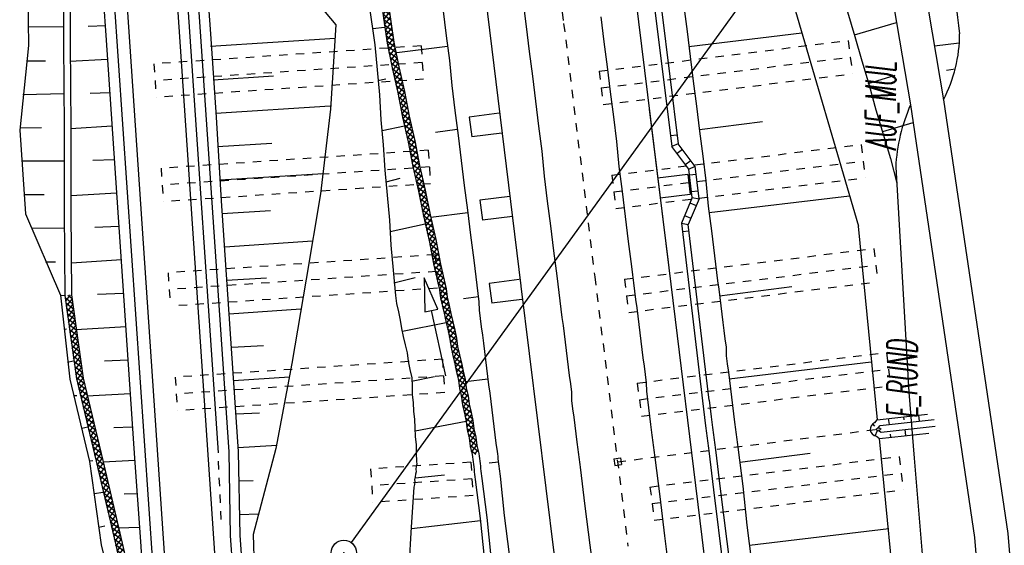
# Model space of a CAD drawing. Extents: x 447693 to 448165, y 439527 to 440695.
# Tile 50 of 88: x 447854 to 447912, y 440045 to 440076. Entities that reach past the tile are written whole.
import ezdxf

# ---------------------------------------------------------------- set-up
doc = ezdxf.new("R2010")
doc.units = 0
doc.header["$LTSCALE"] = 2
doc.header["$MEASUREMENT"] = 0
for name, pattern in [('ACAD_ISO03W100', [0.5, 0.25, -0.25]), ('ACAD_ISO05W100', [0.5, 0.25, -0.25]), ('ACAD_ISO10W100W', [0.5, 0.25, -0.25]), ('AUSGEZOGEN', [0]), ('PUNKTX2', [0.5, 0.25, -0.25])]:
    doc.linetypes.add(name, pattern=pattern)
doc.layers.get('0').update_dxf_attribs({"linetype": 'AUSGEZOGEN'})
for name, color, linetype in [('209-GRENZL-BAB', 7, 'AUSGEZOGEN'), ('209-GRENZP-BAB', 7, 'AUSGEZOGEN'), ('ANMERKUNG', 7, 'CONTINUOUS'), ('BOESCHG', 250, 'AUSGEZOGEN'), ('DB-Bahnachse', 7, 'CONTINUOUS'), ('DB-Gleisachse', 7, 'CONTINUOUS'), ('DB-GRABEN', 15, 'AUSGEZOGEN'), ('DB-HZV-Stützscheiben', 15, 'CONTINUOUS'), ('DB-Ingenieurbauwerke', 15, 'CONTINUOUS'), ('DB-Kabelanlagen', 15, 'CONTINUOUS'), ('DB-Wegboeschungen', 15, 'CONTINUOUS'), ('DB-Wege', 15, 'CONTINUOUS'), ('FBRTOP', 250, 'AUSGEZOGEN'), ('MULDE', 250, 'AUSGEZOGEN')]:
    doc.layers.add(name, color=color, linetype=linetype)
doc.styles.add('ROMANS', font='romans.shx', dxfattribs={"width": 0.8})

# ---------------------------------------------------------------- blocks, each defined once
blk = doc.blocks.new('*X379')
at = {"color": 0, "linetype": 'ByBlock'}
for p, q in [((-340086, -126893), (-339646, -126453)), ((-339736, -126861), (-339296, -126422)), ((-339044, -126798), (-339410, -126432)), ((-339386, -126829), (-338946, -126390)), ((-338752, -126772), (-339118, -126406)), ((-339036, -126798), (-338596, -126358)), ((-338460, -126746), (-338826, -126379)), ((-338686, -126766), (-338259, -126339)), ((-338147, -126740), (-338535, -126353)), ((-338340, -126739), (-337944, -126342)), ((-337831, -126738), (-338229, -126340)), ((-338025, -126742), (-337602, -126318)), ((-337539, -126712), (-337908, -126343)), ((-337691, -126726), (-337252, -126286)), ((-337247, -126686), (-337614, -126319)), ((-337341, -126694), (-336902, -126255)), ((-336955, -126659), (-337322, -126293)), ((-336664, -126633), (-337030, -126266)), ((-336991, -126662), (-336552, -126223)), ((-336372, -126606), (-336738, -126240)), ((-336641, -126631), (-336202, -126191)), ((-336080, -126580), (-336447, -126213)), ((-336291, -126599), (-335854, -126162)), ((-335779, -126562), (-336155, -126187)), ((-335942, -126567), (-335539, -126165)), ((-335458, -126565), (-335862, -126162)), ((-335620, -126564), (-335207, -126151)), ((-335159, -126546), (-335541, -126165)), ((-335297, -126559), (-334859, -126121)), ((-334866, -126521), (-335234, -126153)), ((-334947, -126527), (-334544, -126124)), ((-334545, -126524), (-334942, -126127)), ((-334238, -126513), (-334628, -126123)), ((-334625, -126523), (-334212, -126111)), ((-333946, -126486), (-334313, -126120)), ((-334302, -126518), (-333862, -126079)), ((-333655, -126460), (-334021, -126093)), ((-333952, -126487), (-333512, -126047)), ((-333361, -126435), (-333729, -126067)), ((-333602, -126455), (-333183, -126036)), ((-333040, -126438), (-333438, -126040)), ((-333264, -126436), (-332867, -126039)), ((-332734, -126426), (-333123, -126037)), ((-332949, -126439), (-332518, -126007)), ((-332442, -126400), (-332808, -126033)), ((-332607, -126415), (-332188, -125996)), ((-332127, -126396), (-332516, -126007)), ((-332269, -126395), (-331873, -125999)), ((-331812, -126393), (-332210, -125995)), ((-331954, -126398), (-331523, -125967)), ((-331521, -126366), (-331889, -125998)), ((-331612, -126375), (-331369, -126131)), ((-331369, -126200), (-331595, -125973)), ((-347770, -127259), (-347529, -127018)), ((-347349, -127403), (-347716, -127035)), ((-347619, -127426), (-347187, -126994)), ((-347048, -127385), (-347425, -127009)), ((-347273, -127398), (-346849, -126974)), ((-346747, -127368), (-347125, -126990)), ((-346936, -127379), (-346512, -126955)), ((-346446, -127351), (-346824, -126973)), ((-346598, -127360), (-346174, -126936)), ((-346145, -127334), (-346523, -126956)), ((-346261, -127340), (-345835, -126914)), ((-345845, -127315), (-346222, -126938)), ((-345923, -127321), (-345485, -126883)), ((-345554, -127289), (-345921, -126921)), ((-345262, -127262), (-345628, -126896)), ((-345574, -127291), (-345135, -126851)), ((-344970, -127236), (-345337, -126869)), ((-345224, -127259), (-344785, -126819)), ((-344678, -127209), (-345045, -126843)), ((-344875, -127227), (-344435, -126788)), ((-344387, -127183), (-344753, -126816)), ((-344525, -127195), (-344096, -126766)), ((-344086, -127166), (-344461, -126790)), ((-344182, -127171), (-343758, -126747)), ((-343785, -127148), (-344163, -126770)), ((-343501, -127114), (-343862, -126753)), ((-343845, -127152), (-343420, -126728)), ((-343360, -126936), (-343561, -126736)), ((-343502, -127127), (-343314, -126939)), ((-343183, -127114), (-343360, -126936)), ((-343314, -126939), (-343083, -126708)), ((-343019, -126959), (-343260, -126718)), ((-343169, -127113), (-343016, -126960)), ((-342882, -127096), (-343019, -126959)), ((-343016, -126960), (-342740, -126684)), ((-342678, -126982), (-342959, -126701)), ((-342830, -127092), (-342718, -126980)), ((-342718, -126980), (-342390, -126652)), ((-342590, -127070), (-342678, -126982)), ((-342337, -127006), (-342665, -126677)), ((-342480, -127060), (-342420, -127000)), ((-342420, -127000), (-342041, -126620)), ((-342007, -127017), (-342373, -126651)), ((-342299, -127044), (-342337, -127006)), ((-342130, -127028), (-342122, -127020)), ((-342122, -127020), (-341691, -126589)), ((-341715, -126991), (-342082, -126624)), ((-341423, -126964), (-341790, -126598)), ((-341780, -126997), (-341344, -126561)), ((-341106, -126963), (-341498, -126571)), ((-341430, -126965), (-341029, -126564)), ((-340794, -126957), (-341189, -126562)), ((-341110, -126963), (-340696, -126549)), ((-340502, -126931), (-340869, -126564)), ((-340785, -126956), (-340346, -126517)), ((-340211, -126904), (-340577, -126538)), ((-340435, -126925), (-339996, -126485)), ((-339919, -126878), (-340285, -126511)), ((-339627, -126851), (-339993, -126485)), ((-339335, -126825), (-339702, -126458)), ((-355871, -128041), (-355447, -127617)), ((-355534, -128022), (-355110, -127598)), ((-355083, -127941), (-355409, -127615)), ((-355063, -127643), (-355109, -127598)), ((-355080, -127886), (-354768, -127574)), ((-354857, -127982), (-354418, -127543)), ((-354444, -127945), (-354810, -127578)), ((-354152, -127918), (-354518, -127552)), ((-354507, -127950), (-354068, -127511)), ((-354064, -127688), (-354227, -127525)), ((-354074, -127835), (-353718, -127479)), ((-353568, -127865), (-353935, -127499)), ((-353808, -127887), (-353369, -127448)), ((-353273, -127842), (-353643, -127472)), ((-353458, -127855), (-353031, -127429)), ((-352972, -127825), (-353350, -127447)), ((-353118, -127834), (-352694, -127409)), ((-352671, -127808), (-353049, -127430)), ((-352780, -127814), (-352356, -127390)), ((-352370, -127791), (-352748, -127413)), ((-352069, -127773), (-352447, -127395)), ((-352443, -127795), (-352019, -127371)), ((-351772, -127752), (-352146, -127378)), ((-352105, -127775), (-351673, -127344)), ((-351480, -127726), (-351847, -127360)), ((-351763, -127752), (-351324, -127312)), ((-351189, -127700), (-351555, -127333)), ((-351413, -127720), (-350974, -127280)), ((-350897, -127673), (-351263, -127307)), ((-351063, -127688), (-350624, -127249)), ((-350605, -127647), (-350971, -127280)), ((-350713, -127656), (-350278, -127221)), ((-350311, -127623), (-350680, -127254)), ((-350010, -127605), (-350388, -127227)), ((-350364, -127626), (-349940, -127202)), ((-349792, -127505), (-350087, -127210)), ((-350027, -127606), (-349782, -127362)), ((-349709, -127588), (-349792, -127505)), ((-349772, -127207), (-349786, -127193)), ((-349782, -127362), (-349603, -127182)), ((-349408, -127571), (-349772, -127207)), ((-349689, -127587), (-349265, -127163)), ((-349107, -127554), (-349485, -127175)), ((-349352, -127568), (-348927, -127143)), ((-348809, -127534), (-349184, -127158)), ((-349014, -127548), (-348776, -127310)), ((-348772, -127252), (-348883, -127141)), ((-348776, -127310), (-348579, -127113)), ((-348517, -127507), (-348772, -127252)), ((-348669, -127521), (-348229, -127082)), ((-348225, -127481), (-348592, -127114)), ((-348319, -127489), (-347879, -127050)), ((-347933, -127454), (-348300, -127088)), ((-347773, -127297), (-348008, -127062)), ((-347969, -127458), (-347770, -127259)), ((-347642, -127428), (-347773, -127297)), ((-343507, -127132), (-343502, -127127)), ((-343484, -127131), (-343501, -127114)), ((-360320, -128114), (-360355, -128079)), ((-360354, -128069), (-359995, -127710)), ((-360006, -128110), (-360334, -127781)), ((-360331, -127728), (-360316, -127714)), ((-359691, -128107), (-360087, -127711)), ((-360077, -128111), (-359673, -127707)), ((-359376, -128103), (-359772, -127708)), ((-359756, -128107), (-359351, -127703)), ((-359061, -128100), (-359457, -127704)), ((-359434, -128104), (-359030, -127700)), ((-358746, -128097), (-359142, -127701)), ((-359112, -128101), (-358708, -127696)), ((-358432, -128093), (-358827, -127698)), ((-358791, -128097), (-358386, -127693)), ((-358117, -128090), (-358512, -127694)), ((-358469, -128094), (-358065, -127689)), ((-357802, -128087), (-358198, -127691)), ((-358147, -128090), (-357743, -127686)), ((-357487, -128083), (-357883, -127687)), ((-357826, -128087), (-357421, -127682)), ((-357172, -128080), (-357568, -127684)), ((-357504, -128083), (-357100, -127679)), ((-356857, -128076), (-357253, -127681)), ((-357182, -128080), (-356778, -127676)), ((-356543, -128073), (-356938, -127677)), ((-356861, -128076), (-356457, -127672)), ((-356235, -128062), (-356623, -127674)), ((-356539, -128073), (-356122, -127656)), ((-356083, -127897), (-356312, -127667)), ((-356209, -128061), (-356085, -127937)), ((-356085, -127937), (-355785, -127637)), ((-355934, -128045), (-356083, -127897)), ((-355633, -128028), (-356011, -127650)), ((-355332, -128011), (-355710, -127632)), ((-355196, -128003), (-355080, -127886)), ((-355031, -127993), (-355083, -127941)), ((-354735, -127971), (-355063, -127643)), ((-354158, -127919), (-354074, -127835)), ((-353860, -127892), (-354064, -127688))]:
    blk.add_line(p, q, dxfattribs=at)
blk = doc.blocks.new('*X381')
at = {"color": 0, "linetype": 'ByBlock'}
for p, q in [((-327515, -148052), (-327077, -147614)), ((-327165, -148019), (-326727, -147581)), ((-326769, -147982), (-327133, -147619)), ((-326478, -147955), (-326841, -147592)), ((-326814, -147987), (-326376, -147549)), ((-326187, -147928), (-326550, -147565)), ((-326463, -147954), (-326025, -147516)), ((-325896, -147901), (-326259, -147538)), ((-326112, -147921), (-325674, -147484)), ((-325604, -147874), (-325968, -147511)), ((-325762, -147889), (-325324, -147451)), ((-325313, -147847), (-325677, -147484)), ((-325411, -147856), (-324973, -147419)), ((-325022, -147820), (-325386, -147457)), ((-324731, -147793), (-325094, -147430)), ((-325060, -147824), (-324622, -147386)), ((-324440, -147766), (-324803, -147403)), ((-324709, -147791), (-324272, -147353)), ((-324148, -147739), (-324512, -147376)), ((-324359, -147759), (-323921, -147321)), ((-323913, -147657), (-324221, -147349)), ((-323913, -147339), (-323930, -147322)), ((-333828, -148637), (-333390, -148199)), ((-333175, -148576), (-333539, -148213)), ((-333478, -148605), (-333040, -148167)), ((-332884, -148549), (-333248, -148186)), ((-333127, -148572), (-332689, -148134)), ((-332593, -148522), (-332957, -148159)), ((-332776, -148539), (-332338, -148102)), ((-332302, -148495), (-332665, -148132)), ((-332425, -148507), (-331988, -148069)), ((-332011, -148468), (-332374, -148105)), ((-331719, -148441), (-332083, -148078)), ((-332075, -148474), (-331637, -148037)), ((-331428, -148414), (-331792, -148051)), ((-331724, -148442), (-331286, -148004)), ((-331137, -148387), (-331501, -148024)), ((-331373, -148409), (-330935, -147971)), ((-330846, -148360), (-331209, -147997)), ((-331023, -148377), (-330585, -147939)), ((-330555, -148333), (-330918, -147970)), ((-330672, -148344), (-330234, -147906)), ((-330263, -148306), (-330627, -147943)), ((-329972, -148279), (-330336, -147916)), ((-330321, -148312), (-329883, -147874)), ((-329681, -148252), (-330045, -147889)), ((-329970, -148279), (-329532, -147841)), ((-329390, -148225), (-329753, -147862)), ((-329620, -148247), (-329182, -147809)), ((-329099, -148198), (-329462, -147835)), ((-329269, -148214), (-328831, -147776)), ((-328807, -148171), (-329171, -147808)), ((-328918, -148182), (-328480, -147744)), ((-328516, -148144), (-328880, -147781)), ((-328225, -148117), (-328589, -147754)), ((-328567, -148149), (-328130, -147711)), ((-327934, -148090), (-328297, -147727)), ((-328217, -148117), (-327779, -147679)), ((-327643, -148063), (-328006, -147700)), ((-327866, -148084), (-327428, -147646)), ((-327352, -148036), (-327715, -147673)), ((-327060, -148009), (-327424, -147646)), ((-324008, -147726), (-323913, -147631)), ((-344054, -148998), (-343843, -148788)), ((-343925, -149188), (-343524, -148787)), ((-343385, -149186), (-343783, -148788)), ((-343606, -149186), (-343205, -148786)), ((-343068, -149185), (-343466, -148787)), ((-343286, -149185), (-342885, -148785)), ((-342751, -149183), (-343149, -148786)), ((-342967, -149184), (-342566, -148784)), ((-342434, -149182), (-342831, -148784)), ((-342648, -149183), (-342247, -148782)), ((-342117, -149181), (-342514, -148783)), ((-342328, -149182), (-341928, -148781)), ((-341799, -149180), (-342197, -148782)), ((-342009, -149181), (-341608, -148780)), ((-341482, -149179), (-341880, -148781)), ((-341690, -149180), (-341289, -148779)), ((-341165, -149178), (-341563, -148780)), ((-341370, -149179), (-340970, -148778)), ((-340848, -149177), (-341246, -148779)), ((-341051, -149178), (-340650, -148777)), ((-340531, -149176), (-340929, -148778)), ((-340732, -149176), (-340331, -148776)), ((-340214, -149175), (-340612, -148777)), ((-340412, -149175), (-340012, -148775)), ((-339897, -149173), (-340295, -148776)), ((-340093, -149174), (-339692, -148773)), ((-339580, -149172), (-339978, -148774)), ((-339774, -149173), (-339373, -148772)), ((-339263, -149171), (-339661, -148773)), ((-339454, -149172), (-339054, -148771)), ((-338955, -149161), (-339344, -148772)), ((-339135, -149171), (-338703, -148738)), ((-338666, -149132), (-339027, -148771)), ((-338790, -149144), (-338348, -148702)), ((-338377, -149102), (-338737, -148742)), ((-338089, -149072), (-338449, -148712)), ((-338436, -149108), (-337993, -148666)), ((-337800, -149043), (-338160, -148683)), ((-338081, -149072), (-337639, -148629)), ((-337512, -149013), (-337872, -148653)), ((-337727, -149035), (-337284, -148593)), ((-337223, -148984), (-337583, -148623)), ((-337372, -148999), (-336930, -148556)), ((-336934, -148954), (-337295, -148594)), ((-337018, -148963), (-336575, -148520)), ((-336646, -148924), (-337006, -148564)), ((-336357, -148895), (-336717, -148535)), ((-336663, -148926), (-336221, -148484)), ((-336069, -148865), (-336429, -148505)), ((-336308, -148890), (-335866, -148447)), ((-335780, -148836), (-336140, -148475)), ((-335954, -148853), (-335511, -148411)), ((-335492, -148806), (-335852, -148446)), ((-335599, -148817), (-335157, -148375)), ((-335203, -148776), (-335563, -148416)), ((-334914, -148747), (-335274, -148387)), ((-335245, -148781), (-334802, -148338)), ((-334626, -148717), (-334986, -148357)), ((-334890, -148744), (-334448, -148302)), ((-334337, -148687), (-334697, -148327)), ((-334536, -148708), (-334093, -148265)), ((-334049, -148658), (-334409, -148298)), ((-334181, -148671), (-333741, -148232)), ((-333758, -148631), (-334120, -148268)), ((-333467, -148603), (-333830, -148240)), ((-343702, -149187), (-344054, -148835)), ((-344019, -149188), (-344054, -149153))]:
    blk.add_line(p, q, dxfattribs=at)
blk = doc.blocks.new('GST')
at = {"color": 0}
blk.add_circle((0, 0), 0.75, dxfattribs=at)
blk.add_point((0, 0), dxfattribs=at)

msp = doc.modelspace()

# ---------------------------------------------------------------- linework, layer by layer
at = {"layer": '209-GRENZL-BAB', "flags": 128}
msp.add_lwpolyline([(447899.86, 440081.732), (447873.31, 440045.028)], dxfattribs=at)
at = {"layer": 'BOESCHG'}
for p, q in [((447909.635, 440074.846), (447908.155, 440074.654)), ((447909.387, 440073.281), (447908.875, 440073.206))]:
    msp.add_line(p, q, dxfattribs=at)
at = {"layer": 'BOESCHG', "flags": 128}
msp.add_lwpolyline([(447895.465, 440189.581, 0.000517), (447898.024, 440185.177, 0.000781), (447899.725, 440182.268, 0.000028), (447901.989, 440178.41, 0.000398), (447902.147, 440178.141, 0.026165), (447903.242, 440176.486, -0.018483), (447904.828, 440174.168, -0.023526), (447905.53, 440172.93, -0.009351), (447907.088, 440169.707, -0.037184), (447908.461, 440166.029, -0.05925), (447908.865, 440163.593, -0.040161), (447908.807, 440161.903, -0.028065), (447908.397, 440159.521, -0.042864), (447907.441, 440156.56, 0.043602), (447906.505, 440153.647, 0.027016), (447906.087, 440151.21, 0.007385), (447905.177, 440142.218, 0.024977), (447904.567, 440125.369, 0.07433), (447905.486, 440119.751, 0.029067), (447905.908, 440118.658, -0.043589), (447906.169, 440117.92, -0.033425), (447906.42, 440116.584, -0.071173), (447906.405, 440115.944, -0.065432), (447906.186, 440115.227, 0.047316), (447905.849, 440114.249, 0.015716), (447905.521, 440112.682, 0.029954), (447905.425, 440111.847, 0.031833), (447905.442, 440109.841, 0.013162), (447905.92, 440105.017, 0.000352), (447906.565, 440099.914, -0.000132), (447908.284, 440086.357, -0.000396), (447908.68, 440083.206, -0.00016), (447909.653, 440075.399)], format="xyb", dxfattribs=at)
msp.add_lwpolyline([(447905.838, 440067.443), (447906.622, 440054.007), (447906.93, 440050.069), (447909.962, 440013.779), (447917.408, 439952.619), (447923.056, 439909.239), (447927.537, 439865.143)], dxfattribs=at)
at = {"layer": 'BOESCHG'}
for centre, radius, start, end in [((447901.072, 440075.4), 8.581, 332.706, 359.99524), ((447916.139, 440066.946), 10.313, 155.93553, 177.23656)]:
    msp.add_arc(centre, radius, start, end, dxfattribs=at)
at = {"layer": 'DB-Bahnachse', "linetype": 'ACAD_ISO10W100W'}
for p, q in [((447883.334, 440097.54), (447886.001, 440076.023)), ((447886.001, 440076.023), (447887.862, 440060.887)), ((447887.862, 440060.887), (447889.843, 440044.808))]:
    msp.add_line(p, q, dxfattribs=at)
at = {"layer": 'DB-Gleisachse', "linetype": 'Continuous'}
for p, q in [((447883.443, 440078.321), (447883.756, 440075.84)), ((447888.221, 440076.404), (447888.409, 440074.916)), ((447883.756, 440075.84), (447883.944, 440074.352)), ((447888.409, 440074.916), (447888.597, 440073.428)), ((447883.944, 440074.352), (447884.132, 440072.864)), ((447888.597, 440073.428), (447888.785, 440071.94)), ((447884.132, 440072.864), (447884.32, 440071.376)), ((447888.785, 440071.94), (447888.973, 440070.452)), ((447884.32, 440071.376), (447884.508, 440069.888)), ((447888.973, 440070.452), (447889.161, 440068.963)), ((447884.508, 440069.888), (447884.696, 440068.399)), ((447889.161, 440068.963), (447889.299, 440067.469)), ((447884.696, 440068.399), (447884.834, 440066.905)), ((447889.299, 440067.469), (447889.487, 440065.981)), ((447884.834, 440066.905), (447885.022, 440065.417)), ((447889.487, 440065.981), (447889.675, 440064.493)), ((447885.022, 440065.417), (447885.21, 440063.929)), ((447889.675, 440064.493), (447889.863, 440063.004)), ((447885.21, 440063.929), (447885.398, 440062.44)), ((447889.863, 440063.004), (447890.051, 440061.516)), ((447885.398, 440062.44), (447885.586, 440060.952)), ((447890.051, 440061.516), (447890.113, 440061.02)), ((447885.586, 440060.952), (447885.649, 440060.456)), ((447890.113, 440061.02), (447890.176, 440060.524)), ((447885.649, 440060.456), (447885.712, 440059.96)), ((447890.176, 440060.524), (447890.239, 440060.028)), ((447885.712, 440059.96), (447885.774, 440059.464)), ((447890.239, 440060.028), (447890.301, 440059.532)), ((447885.774, 440059.464), (447885.837, 440058.968)), ((447890.301, 440059.532), (447890.364, 440059.036)), ((447885.837, 440058.968), (447885.9, 440058.472)), ((447890.364, 440059.036), (447890.427, 440058.54)), ((447885.9, 440058.472), (447885.962, 440057.976)), ((447885.962, 440057.976), (447886.025, 440057.48)), ((447890.427, 440058.54), (447890.489, 440058.044)), ((447890.489, 440058.044), (447890.552, 440057.548)), ((447886.025, 440057.48), (447886.088, 440056.984)), ((447890.552, 440057.548), (447890.615, 440057.052)), ((447886.088, 440056.984), (447886.15, 440056.488)), ((447890.615, 440057.052), (447890.677, 440056.556)), ((447886.15, 440056.488), (447886.213, 440055.992)), ((447890.677, 440056.556), (447890.74, 440056.06)), ((447886.213, 440055.992), (447886.276, 440055.496)), ((447890.74, 440056.06), (447890.803, 440055.564)), ((447886.276, 440055.496), (447886.338, 440055)), ((447890.803, 440055.564), (447890.865, 440055.067)), ((447890.865, 440055.067), (447890.928, 440054.571)), ((447886.338, 440055), (447886.401, 440054.504)), ((447886.401, 440054.504), (447886.463, 440054.007)), ((447890.928, 440054.571), (447890.941, 440054.069)), ((447886.463, 440054.007), (447886.477, 440053.505)), ((447890.941, 440054.069), (447891.004, 440053.573)), ((447886.477, 440053.505), (447886.539, 440053.009)), ((447891.004, 440053.573), (447891.066, 440053.077)), ((447886.539, 440053.009), (447886.602, 440052.513)), ((447891.066, 440053.077), (447891.129, 440052.581)), ((447886.602, 440052.513), (447886.664, 440052.017)), ((447891.129, 440052.581), (447891.192, 440052.085)), ((447891.192, 440052.085), (447891.254, 440051.589)), ((447886.664, 440052.017), (447886.727, 440051.521)), ((447886.727, 440051.521), (447886.79, 440051.025)), ((447891.254, 440051.589), (447891.273, 440051.44)), ((447886.79, 440051.025), (447886.809, 440050.876)), ((447891.273, 440051.44), (447891.292, 440051.291)), ((447891.292, 440051.291), (447891.311, 440051.142)), ((447891.311, 440051.142), (447891.33, 440050.993)), ((447891.33, 440050.993), (447891.348, 440050.845)), ((447886.809, 440050.876), (447886.827, 440050.727)), ((447886.827, 440050.727), (447886.846, 440050.578)), ((447886.846, 440050.578), (447886.865, 440050.43)), ((447886.865, 440050.43), (447886.884, 440050.281)), ((447891.348, 440050.845), (447891.367, 440050.696)), ((447891.367, 440050.696), (447891.386, 440050.547)), ((447891.386, 440050.547), (447891.405, 440050.398)), ((447891.405, 440050.398), (447891.424, 440050.249)), ((447886.884, 440050.281), (447886.903, 440050.132)), ((447886.903, 440050.132), (447886.921, 440049.983)), ((447886.921, 440049.983), (447886.94, 440049.834)), ((447886.94, 440049.834), (447886.959, 440049.685)), ((447891.424, 440050.249), (447891.442, 440050.101)), ((447891.442, 440050.101), (447891.737, 440047.769)), ((447886.959, 440049.685), (447886.978, 440049.537)), ((447886.978, 440049.537), (447887.272, 440047.205)), ((447891.737, 440047.769), (447892.031, 440045.438)), ((447887.272, 440047.205), (447887.567, 440044.874)), ((447892.031, 440045.438), (447892.326, 440043.106)), ((447887.567, 440044.874), (447887.855, 440042.592))]:
    msp.add_line(p, q, dxfattribs=at)
at = {"layer": 'DB-GRABEN', "linetype": 'Continuous'}
for p, q in [((447878.675, 440077.769), (447878.988, 440075.288)), ((447899.553, 440077.786), (447903.608, 440063.909)), ((447874.359, 440077.224), (447874.722, 440074.75)), ((447875.103, 440077.318), (447875.466, 440074.844)), ((447875.5, 440077.368), (447875.863, 440074.894)), ((447893.181, 440077.031), (447893.369, 440075.543)), ((447902.95, 440076.702), (447903.386, 440075.245)), ((447875.297, 440075.78), (447874.603, 440075.692)), ((447903.373, 440075.345), (447905.885, 440076.079)), ((447878.988, 440075.288), (447879.176, 440073.8)), ((447893.369, 440075.543), (447893.557, 440074.054)), ((447893.482, 440074.65), (447900.235, 440075.452)), ((447903.386, 440075.245), (447903.822, 440073.789)), ((447874.722, 440074.75), (447874.86, 440073.255)), ((447875.466, 440074.844), (447875.753, 440073.368)), ((447875.863, 440074.894), (447876.15, 440073.418)), ((447879.069, 440074.644), (447876.043, 440074.261)), ((447893.557, 440074.054), (447893.745, 440072.566)), ((447875.753, 440073.368), (447876.09, 440071.899)), ((447876.15, 440073.418), (447876.487, 440071.949)), ((447879.176, 440073.8), (447879.314, 440072.306)), ((447903.822, 440073.789), (447904.258, 440072.332)), ((447874.86, 440073.255), (447874.998, 440071.761)), ((447874.892, 440072.604), (447875.382, 440072.716)), ((447904.195, 440072.425), (447905.795, 440072.929)), ((447879.314, 440072.306), (447879.502, 440070.818)), ((447893.745, 440072.566), (447893.933, 440071.078)), ((447904.258, 440072.332), (447904.644, 440070.869)), ((447874.998, 440071.761), (447875.087, 440070.26)), ((447876.09, 440071.899), (447876.377, 440070.423)), ((447876.487, 440071.949), (447876.774, 440070.473)), ((447893.933, 440071.078), (447894.121, 440069.59)), ((447876.377, 440070.423), (447876.714, 440068.954)), ((447876.774, 440070.473), (447877.111, 440069.004)), ((447879.502, 440070.818), (447879.69, 440069.329)), ((447904.644, 440070.869), (447905.08, 440069.412)), ((447875.087, 440070.26), (447875.226, 440068.766)), ((447876.495, 440069.884), (447875.169, 440069.615)), ((447894.109, 440069.689), (447897.879, 440070.165)), ((447905.061, 440069.561), (447906.877, 440070.104)), ((447879.646, 440069.677), (447878.344, 440069.512)), ((447879.69, 440069.329), (447879.878, 440067.841)), ((447894.121, 440069.59), (447894.309, 440068.102)), ((447905.08, 440069.412), (447905.516, 440067.955)), ((447875.226, 440068.766), (447875.314, 440067.265)), ((447876.714, 440068.954), (447877.001, 440067.478)), ((447877.111, 440069.004), (447877.398, 440067.528)), ((447894.309, 440068.102), (447894.497, 440066.614)), ((447877.001, 440067.478), (447877.338, 440066.009)), ((447877.398, 440067.528), (447877.735, 440066.059)), ((447879.878, 440067.841), (447880.066, 440066.353)), ((447905.516, 440067.955), (447905.902, 440066.492)), ((447875.314, 440067.265), (447875.453, 440065.77)), ((447875.402, 440066.57), (447876.233, 440066.776)), ((447880.066, 440066.353), (447880.254, 440064.865)), ((447894.497, 440066.614), (447894.635, 440065.119)), ((447875.453, 440065.77), (447875.591, 440064.276)), ((447877.338, 440066.009), (447877.625, 440064.533)), ((447877.735, 440066.059), (447878.022, 440064.583)), ((447894.686, 440064.722), (447903.075, 440065.732)), ((447894.635, 440065.119), (447894.823, 440063.631)), ((447877.625, 440064.533), (447877.962, 440063.063)), ((447878.022, 440064.583), (447878.359, 440063.114)), ((447880.273, 440064.716), (447878.062, 440064.437)), ((447880.254, 440064.865), (447880.442, 440063.377)), ((447875.591, 440064.276), (447875.68, 440062.775)), ((447877.737, 440064.043), (447875.629, 440063.575)), ((447904.755, 440052.356), (447903.608, 440063.909)), ((447880.442, 440063.377), (447880.63, 440061.889)), ((447894.823, 440063.631), (447895.011, 440062.143)), ((447875.68, 440062.775), (447875.818, 440061.281)), ((447877.962, 440063.063), (447878.249, 440061.588)), ((447878.359, 440063.114), (447878.646, 440061.638)), ((447895.011, 440062.143), (447895.074, 440061.647)), ((447878.249, 440061.588), (447878.586, 440060.118)), ((447878.646, 440061.638), (447878.982, 440060.169)), ((447880.63, 440061.889), (447880.818, 440060.4)), ((447895.074, 440061.647), (447895.137, 440061.151)), ((447875.818, 440061.281), (447875.956, 440059.786)), ((447895.137, 440061.151), (447895.199, 440060.655)), ((447875.863, 440060.53), (447877.133, 440060.842)), ((447877.675, 440060.838), (447877.712, 440058.799)), ((447878.493, 440058.97), (447877.675, 440060.838)), ((447880.818, 440060.4), (447880.881, 440059.904)), ((447895.199, 440060.655), (447895.262, 440060.159)), ((447875.956, 440059.786), (447876.019, 440059.29)), ((447878.586, 440060.118), (447878.648, 440059.622)), ((447878.982, 440060.169), (447879.045, 440059.673)), ((447880.881, 440059.904), (447880.943, 440059.408)), ((447895.262, 440060.159), (447895.325, 440059.662)), ((447895.312, 440059.762), (447899.628, 440060.307)), ((447876.019, 440059.29), (447876.131, 440058.801)), ((447878.648, 440059.622), (447878.761, 440059.133)), ((447879.045, 440059.673), (447879.157, 440059.183)), ((447879.157, 440059.183), (447879.27, 440058.693)), ((447880.907, 440059.69), (447880.024, 440059.579)), ((447880.943, 440059.408), (447880.956, 440058.906)), ((447895.325, 440059.662), (447895.387, 440059.166)), ((447895.387, 440059.166), (447895.45, 440058.67)), ((447876.131, 440058.801), (447876.244, 440058.311)), ((447877.712, 440058.799), (447878.102, 440058.884)), ((447878.102, 440058.884), (447878.493, 440058.97)), ((447878.958, 440054.977), (447878.102, 440058.884)), ((447878.761, 440059.133), (447878.873, 440058.643)), ((447878.873, 440058.643), (447878.985, 440058.153)), ((447879.27, 440058.693), (447879.382, 440058.203)), ((447880.956, 440058.906), (447881.019, 440058.41)), ((447895.45, 440058.67), (447895.513, 440058.174)), ((447876.244, 440058.311), (447876.306, 440057.815)), ((447878.985, 440058.153), (447876.381, 440057.623)), ((447878.985, 440058.153), (447879.097, 440057.663)), ((447879.382, 440058.203), (447879.494, 440057.713)), ((447881.019, 440058.41), (447881.082, 440057.914)), ((447895.513, 440058.174), (447895.575, 440057.678)), ((447876.306, 440057.815), (447876.419, 440057.325)), ((447879.097, 440057.663), (447879.21, 440057.173)), ((447879.494, 440057.713), (447879.606, 440057.224)), ((447881.082, 440057.914), (447881.144, 440057.418)), ((447881.144, 440057.418), (447881.207, 440056.922)), ((447895.575, 440057.678), (447895.638, 440057.182)), ((447876.419, 440057.325), (447876.531, 440056.835)), ((447876.531, 440056.835), (447876.643, 440056.345)), ((447879.21, 440057.173), (447879.272, 440056.677)), ((447879.606, 440057.224), (447879.669, 440056.727)), ((447881.207, 440056.922), (447881.27, 440056.426)), ((447895.638, 440057.182), (447895.701, 440056.686)), ((447876.643, 440056.345), (447876.706, 440055.849)), ((447879.272, 440056.677), (447879.384, 440056.188)), ((447879.669, 440056.727), (447879.781, 440056.238)), ((447879.781, 440056.238), (447879.894, 440055.748)), ((447881.27, 440056.426), (447881.332, 440055.93)), ((447895.701, 440056.686), (447895.714, 440056.184)), ((447876.706, 440055.849), (447876.818, 440055.359)), ((447879.384, 440056.188), (447879.497, 440055.698)), ((447879.497, 440055.698), (447879.609, 440055.208)), ((447879.894, 440055.748), (447880.006, 440055.258)), ((447881.332, 440055.93), (447881.395, 440055.434)), ((447895.714, 440056.184), (447895.776, 440055.688)), ((447895.776, 440055.688), (447895.839, 440055.192)), ((447895.889, 440054.795), (447904.378, 440055.817)), ((447876.818, 440055.359), (447876.93, 440054.87)), ((447879.609, 440055.208), (447879.721, 440054.718)), ((447880.006, 440055.258), (447880.118, 440054.768)), ((447881.395, 440055.434), (447881.457, 440054.937)), ((447895.839, 440055.192), (447895.902, 440054.696)), ((447876.906, 440054.665), (447878.282, 440054.94)), ((447876.93, 440054.87), (447876.943, 440054.367)), ((447879.721, 440054.718), (447879.784, 440054.222)), ((447880.118, 440054.768), (447880.181, 440054.272)), ((447881.476, 440054.789), (447880.137, 440054.62)), ((447881.457, 440054.937), (447881.52, 440054.441)), ((447881.52, 440054.441), (447881.583, 440053.945)), ((447895.902, 440054.696), (447895.964, 440054.2)), ((447876.943, 440054.367), (447876.956, 440053.865)), ((447876.956, 440053.865), (447877.019, 440053.369)), ((447879.784, 440054.222), (447879.896, 440053.732)), ((447880.181, 440054.272), (447880.293, 440053.782)), ((447881.583, 440053.945), (447881.645, 440053.449)), ((447895.964, 440054.2), (447896.027, 440053.703)), ((447877.019, 440053.369), (447877.032, 440052.867)), ((447879.896, 440053.732), (447879.959, 440053.236)), ((447880.293, 440053.782), (447880.356, 440053.286)), ((447880.356, 440053.286), (447880.468, 440052.797)), ((447881.645, 440053.449), (447881.708, 440052.953)), ((447896.027, 440053.703), (447896.09, 440053.207)), ((447877.032, 440052.867), (447877.095, 440052.371)), ((447879.959, 440053.236), (447880.071, 440052.747)), ((447880.071, 440052.747), (447880.183, 440052.257)), ((447880.468, 440052.797), (447880.58, 440052.307)), ((447881.708, 440052.953), (447881.771, 440052.457)), ((447896.09, 440053.207), (447896.152, 440052.711)), ((447896.152, 440052.711), (447896.215, 440052.215)), ((447904.737, 440052.354), (447907.741, 440052.685)), ((447877.095, 440052.371), (447877.108, 440051.868)), ((447880.183, 440052.257), (447877.133, 440051.67)), ((447880.183, 440052.257), (447880.246, 440051.761)), ((447880.58, 440052.307), (447880.643, 440051.811)), ((447881.771, 440052.457), (447881.833, 440051.961)), ((447896.215, 440052.215), (447896.234, 440052.066)), ((447904.599, 440051.981), (447904.467, 440052.107)), ((447904.591, 440052.185), (447904.737, 440052.354)), ((447904.917, 440052.012), (447908.141, 440052.366)), ((447905.457, 440052.071), (447905.414, 440052.429)), ((447906.335, 440052.349), (447906.314, 440052.528)), ((447907.267, 440052.27), (447907.224, 440052.628)), ((447877.108, 440051.868), (447877.121, 440051.366)), ((447880.246, 440051.761), (447880.358, 440051.271)), ((447880.643, 440051.811), (447880.755, 440051.321)), ((447881.833, 440051.961), (447881.896, 440051.465)), ((447896.234, 440052.066), (447896.253, 440051.918)), ((447896.253, 440051.918), (447896.271, 440051.769)), ((447896.271, 440051.769), (447896.29, 440051.62)), ((447896.29, 440051.62), (447896.309, 440051.471)), ((447904.602, 440051.397), (447904.756, 440051.725)), ((447904.798, 440051.873), (447904.917, 440052.012)), ((447904.815, 440051.724), (447904.964, 440051.615)), ((447904.864, 440051.242), (447907.823, 440051.567)), ((447904.964, 440051.615), (447908.188, 440051.969)), ((447905.546, 440051.317), (447905.525, 440051.495)), ((447906.445, 440051.415), (447906.403, 440051.773)), ((447877.121, 440051.366), (447877.184, 440050.87)), ((447880.358, 440051.271), (447880.421, 440050.775)), ((447880.755, 440051.321), (447880.818, 440050.825)), ((447881.896, 440051.465), (447881.959, 440050.969)), ((447881.959, 440050.969), (447882.021, 440050.473)), ((447896.309, 440051.471), (447896.328, 440051.322)), ((447896.328, 440051.322), (447896.347, 440051.174)), ((447896.347, 440051.174), (447896.365, 440051.025)), ((447896.365, 440051.025), (447896.384, 440050.876)), ((447904.685, 440051.373), (447904.864, 440051.242)), ((447909.707, 440002.49), (447904.866, 440051.242)), ((447877.184, 440050.87), (447877.197, 440050.368)), ((447877.197, 440050.368), (447877.21, 440049.865)), ((447880.421, 440050.775), (447880.533, 440050.285)), ((447880.818, 440050.825), (447880.93, 440050.335)), ((447880.93, 440050.335), (447880.949, 440050.186)), ((447882.021, 440050.473), (447882.04, 440050.324)), ((447882.04, 440050.324), (447882.059, 440050.175)), ((447896.384, 440050.876), (447896.403, 440050.727)), ((447896.403, 440050.727), (447896.697, 440048.396)), ((447896.516, 440049.834), (447900.732, 440050.367)), ((447877.21, 440049.865), (447877.228, 440049.716)), ((447880.533, 440050.285), (447880.552, 440050.136)), ((447880.552, 440050.136), (447880.571, 440049.987)), ((447880.571, 440049.987), (447880.59, 440049.839)), ((447880.59, 440049.839), (447880.608, 440049.69)), ((447880.949, 440050.186), (447880.968, 440050.037)), ((447880.968, 440050.037), (447880.986, 440049.889)), ((447880.986, 440049.889), (447881.005, 440049.74)), ((447881.005, 440049.74), (447881.024, 440049.591)), ((447882.103, 440049.828), (447881.557, 440049.759)), ((447882.059, 440050.175), (447882.078, 440050.027)), ((447882.078, 440050.027), (447882.097, 440049.878)), ((447882.097, 440049.878), (447882.115, 440049.729)), ((447877.186, 440049.257), (447877.155, 440049.102)), ((447877.198, 440049.561), (447877.167, 440049.406)), ((447877.167, 440049.406), (447877.186, 440049.257)), ((447877.228, 440049.716), (447877.198, 440049.561)), ((447880.608, 440049.69), (447880.627, 440049.541)), ((447880.627, 440049.541), (447880.646, 440049.392)), ((447880.646, 440049.392), (447880.665, 440049.243)), ((447880.665, 440049.243), (447880.684, 440049.094)), ((447881.024, 440049.591), (447881.043, 440049.442)), ((447881.043, 440049.442), (447881.062, 440049.293)), ((447881.062, 440049.293), (447881.08, 440049.145)), ((447881.08, 440049.145), (447881.099, 440048.996)), ((447882.115, 440049.729), (447882.134, 440049.58)), ((447882.134, 440049.58), (447882.153, 440049.431)), ((447882.153, 440049.431), (447882.172, 440049.282)), ((447882.172, 440049.282), (447882.191, 440049.134)), ((447877.112, 440048.643), (447877.081, 440048.488)), ((447877.124, 440048.947), (447877.093, 440048.792)), ((447877.093, 440048.792), (447877.112, 440048.643)), ((447877.155, 440049.102), (447877.124, 440048.947)), ((447877.13, 440048.898), (447878.873, 440049.067)), ((447880.684, 440049.094), (447880.702, 440048.946)), ((447880.702, 440048.946), (447880.721, 440048.797)), ((447880.721, 440048.797), (447881.016, 440046.465)), ((447881.099, 440048.996), (447881.118, 440048.847)), ((447881.118, 440048.847), (447881.412, 440046.515)), ((447882.191, 440049.134), (447882.209, 440048.985)), ((447882.209, 440048.985), (447882.454, 440046.647)), ((447877.05, 440048.333), (447876.898, 440045.945)), ((447877.081, 440048.488), (447877.05, 440048.333)), ((447896.697, 440048.396), (447896.942, 440046.058)), ((447881.034, 440046.317), (447876.911, 440045.846)), ((447881.016, 440046.465), (447881.261, 440044.128)), ((447881.412, 440046.515), (447881.657, 440044.178)), ((447882.454, 440046.647), (447882.749, 440044.316)), ((447876.898, 440045.945), (447876.746, 440043.557)), ((447896.942, 440046.058), (447897.237, 440043.726)), ((447897.093, 440044.867), (447905.433, 440045.87))]:
    msp.add_line(p, q, dxfattribs=at)
msp.add_ellipse((447904.806, 440051.799), major_axis=(0.494, 0.032), ratio=0.879152, start_param=1.966017, end_param=4.408131, dxfattribs=at)
at = {"layer": 'DB-HZV-Stützscheiben', "linetype": 'PUNKTX2'}
for p, q in [((447877.489, 440074.681), (447861.525, 440073.605)), ((447877.489, 440074.681), (447877.623, 440072.686)), ((447888.116, 440073.161), (447903.003, 440075.003)), ((447903.003, 440075.003), (447903.248, 440073.018)), ((447861.525, 440073.605), (447861.659, 440071.61)), ((447877.623, 440072.686), (447861.659, 440071.61)), ((447888.116, 440073.161), (447888.362, 440071.176)), ((447888.362, 440071.176), (447903.248, 440073.018)), ((447888.88, 440066.959), (447903.767, 440068.795)), ((447903.767, 440068.795), (447904.012, 440066.81)), ((447877.912, 440068.445), (447861.948, 440067.37)), ((447877.912, 440068.445), (447878.046, 440066.45)), ((447861.948, 440067.37), (447862.083, 440065.374)), ((447888.88, 440066.959), (447889.124, 440064.974)), ((447889.124, 440064.974), (447904.012, 440066.81)), ((447878.046, 440066.45), (447862.083, 440065.374)), ((447878.335, 440062.21), (447862.371, 440061.134)), ((447878.335, 440062.21), (447878.469, 440060.214)), ((447889.641, 440060.753), (447904.529, 440062.582)), ((447904.529, 440062.582), (447904.773, 440060.597)), ((447862.371, 440061.134), (447862.506, 440059.139)), ((447889.641, 440060.753), (447889.885, 440058.768)), ((447889.885, 440058.768), (447904.773, 440060.597)), ((447878.469, 440060.214), (447862.506, 440059.139)), ((447890.4, 440054.55), (447905.289, 440056.374)), ((447905.289, 440056.374), (447905.532, 440054.389)), ((447878.758, 440055.974), (447862.794, 440054.898)), ((447878.758, 440055.974), (447878.893, 440053.979)), ((447862.794, 440054.898), (447862.929, 440052.903)), ((447890.4, 440054.55), (447890.644, 440052.565)), ((447878.893, 440053.979), (447862.929, 440052.903)), ((447890.644, 440052.565), (447905.532, 440054.389)), ((447880.454, 440049.824), (447874.468, 440049.421)), ((447880.454, 440049.824), (447880.589, 440047.829)), ((447891.158, 440048.344), (447906.047, 440050.162)), ((447906.047, 440050.162), (447906.29, 440048.177)), ((447874.468, 440049.421), (447874.602, 440047.425)), ((447891.158, 440048.344), (447891.4, 440046.359)), ((447891.4, 440046.359), (447906.29, 440048.177)), ((447880.589, 440047.829), (447874.602, 440047.425))]:
    msp.add_line(p, q, dxfattribs=at)
at = {"layer": 'DB-HZV-Stützscheiben', "linetype": 'ACAD_ISO05W100'}
for p, q in [((447888.239, 440072.169), (447903.126, 440074.011)), ((447877.556, 440073.683), (447861.592, 440072.608)), ((447877.979, 440067.448), (447862.015, 440066.372)), ((447889.002, 440065.967), (447903.889, 440067.802)), ((447889.763, 440059.761), (447904.651, 440061.59)), ((447878.402, 440061.212), (447862.438, 440060.136)), ((447890.522, 440053.558), (447905.411, 440055.381)), ((447878.825, 440054.976), (447862.861, 440053.901)), ((447891.279, 440047.351), (447906.168, 440049.17)), ((447880.521, 440048.826), (447874.535, 440048.423))]:
    msp.add_line(p, q, dxfattribs=at)
at = {"layer": 'DB-Ingenieurbauwerke', "linetype": 'Continuous'}
for p, q in [((447888.556, 440091.703), (447892.279, 440061.43)), ((447879.725, 440090.603), (447883.446, 440060.344)), ((447882.15, 440070.654), (447880.363, 440070.43)), ((447880.363, 440070.43), (447880.512, 440069.24)), ((447891.115, 440070.897), (447892.238, 440061.762)), ((447882.298, 440069.463), (447880.512, 440069.24)), ((447893.409, 440066.997), (447891.616, 440066.781)), ((447893.409, 440066.997), (447893.553, 440065.806)), ((447882.787, 440065.691), (447881.001, 440065.468)), ((447893.553, 440065.806), (447891.766, 440065.59)), ((447881.001, 440065.468), (447881.15, 440064.277)), ((447882.936, 440064.5), (447881.15, 440064.277)), ((447892.279, 440061.431), (447894.259, 440045.352)), ((447883.344, 440060.725), (447881.558, 440060.502)), ((447881.558, 440060.502), (447881.707, 440059.311)), ((447883.446, 440060.343), (447885.426, 440044.264)), ((447883.493, 440059.535), (447881.707, 440059.311)), ((447888.998, 440050.024), (447889.395, 440050.077)), ((447888.998, 440050.024), (447889.051, 440049.628)), ((447889.395, 440050.077), (447889.448, 440049.681)), ((447889.051, 440049.628), (447889.448, 440049.681)), ((447894.261, 440045.341), (447896.342, 440028.065))]:
    msp.add_line(p, q, dxfattribs=at)
at = {"layer": 'DB-Ingenieurbauwerke', "linetype": 'ACAD_ISO03W100'}
msp.add_line((447889.222, 440049.852), (447904.94, 440051.814), dxfattribs=at)
at = {"layer": 'DB-Ingenieurbauwerke', "linetype": 'Continuous'}
msp.add_ellipse((447904.806, 440051.799), major_axis=(0.134, 0.015), ratio=0.555556, dxfattribs=at)
at = {"layer": 'DB-Kabelanlagen', "linetype": 'Continuous'}
for p, q in [((447891.445, 440076.811), (447892.455, 440068.675)), ((447891.842, 440076.862), (447892.84, 440068.832)), ((447892.373, 440069.337), (447892.772, 440069.377)), ((447892.84, 440068.832), (447892.455, 440068.677)), ((447893.476, 440067.315), (447892.455, 440068.675)), ((447893.864, 440067.481), (447892.84, 440068.832)), ((447893.105, 440068.492), (447892.777, 440068.246)), ((447893.268, 440067.592), (447893.596, 440067.838)), ((447893.476, 440067.315), (447893.859, 440067.488)), ((447894.091, 440065.554), (447893.859, 440067.488)), ((447893.679, 440065.632), (447893.476, 440067.315)), ((447893.517, 440066.971), (447893.915, 440067.019)), ((447893.68, 440065.635), (447893.036, 440064.097)), ((447893.636, 440065.979), (447894.019, 440066.028)), ((447893.673, 440065.619), (447894.091, 440065.554)), ((447894.091, 440065.554), (447893.448, 440064.019)), ((447893.546, 440065.315), (447893.924, 440065.157)), ((447893.228, 440064.555), (447893.607, 440064.399)), ((447893.036, 440064.097), (447894.291, 440053.484)), ((447893.036, 440064.097), (447893.448, 440064.019)), ((447894.688, 440053.534), (447893.448, 440064.019)), ((447893.488, 440063.621), (447893.093, 440063.581)), ((447894.291, 440053.484), (447894.353, 440052.988)), ((447894.688, 440053.534), (447894.75, 440053.038)), ((447894.353, 440052.988), (447894.416, 440052.492)), ((447894.75, 440053.038), (447894.813, 440052.542)), ((447894.416, 440052.492), (447894.479, 440051.996)), ((447894.813, 440052.542), (447894.876, 440052.046)), ((447894.479, 440051.996), (447894.498, 440051.847)), ((447894.498, 440051.847), (447894.516, 440051.698)), ((447894.516, 440051.698), (447894.535, 440051.55)), ((447894.535, 440051.55), (447894.554, 440051.401)), ((447894.876, 440052.046), (447894.894, 440051.897)), ((447894.894, 440051.897), (447894.913, 440051.749)), ((447894.913, 440051.749), (447894.932, 440051.6)), ((447894.932, 440051.6), (447894.951, 440051.451)), ((447894.554, 440051.401), (447894.573, 440051.252)), ((447894.573, 440051.252), (447894.591, 440051.103)), ((447894.591, 440051.103), (447894.61, 440050.954)), ((447894.61, 440050.954), (447894.629, 440050.805)), ((447894.951, 440051.451), (447894.97, 440051.302)), ((447894.97, 440051.302), (447894.988, 440051.153)), ((447894.988, 440051.153), (447895.007, 440051.004)), ((447895.007, 440051.004), (447895.026, 440050.856)), ((447894.629, 440050.805), (447894.648, 440050.657)), ((447894.648, 440050.657), (447894.667, 440050.508)), ((447894.667, 440050.508), (447894.961, 440048.176)), ((447895.026, 440050.856), (447895.045, 440050.707)), ((447895.045, 440050.707), (447895.064, 440050.558)), ((447895.064, 440050.558), (447895.358, 440048.226)), ((447894.961, 440048.176), (447895.818, 440041.23)), ((447895.358, 440048.226), (447896.216, 440041.278))]:
    msp.add_line(p, q, dxfattribs=at)
at = {"layer": 'DB-Wegboeschungen', "linetype": 'Continuous'}
for p, q in [((447864.56, 440080.394), (447864.902, 440075.406)), ((447868.398, 440080.696), (447872.383, 440075.944)), ((447856.128, 440079.831), (447856.121, 440074.816)), ((447856.527, 440079.863), (447856.52, 440074.847)), ((447858.321, 440080.004), (447858.663, 440075.015)), ((447853.98, 440079.713), (447854.024, 440074.701)), ((447856.142, 440075.82), (447854.037, 440075.805)), ((447858.646, 440075.867), (447857.596, 440075.834)), ((447872.383, 440075.944), (447872.077, 440070.905)), ((447864.902, 440075.406), (447865.244, 440070.417)), ((447864.911, 440074.654), (447872.346, 440075.139)), ((447854.024, 440074.701), (447853.519, 440069.645)), ((447856.121, 440074.816), (447856.164, 440069.803)), ((447856.52, 440074.847), (447856.563, 440069.835)), ((447858.663, 440075.015), (447859.006, 440070.027)), ((447858.753, 440073.869), (447856.506, 440073.742)), ((447853.945, 440073.792), (447855.049, 440073.778)), ((447865.068, 440072.66), (447868.66, 440072.893)), ((447856.157, 440071.809), (447853.703, 440071.766)), ((447858.91, 440071.875), (447857.71, 440071.831)), ((447865.224, 440070.667), (447872.061, 440071.104)), ((447865.244, 440070.417), (447865.536, 440065.425)), ((447872.077, 440070.905), (447871.472, 440065.842)), ((447853.507, 440069.795), (447854.811, 440069.797)), ((447856.164, 440069.803), (447856.158, 440064.787)), ((447856.563, 440069.835), (447856.556, 440064.819)), ((447859.017, 440069.877), (447856.571, 440069.735)), ((447859.006, 440070.027), (447859.348, 440065.038)), ((447853.519, 440069.645), (447853.861, 440064.657)), ((447865.331, 440068.669), (447868.575, 440068.874)), ((447856.172, 440067.798), (447853.614, 440067.797)), ((447859.174, 440067.884), (447857.874, 440067.831)), ((447865.488, 440066.675), (447871.627, 440067.058)), ((447853.771, 440065.803), (447854.975, 440065.798)), ((447859.281, 440065.886), (447856.585, 440065.724)), ((447871.472, 440065.842), (447870.618, 440060.759)), ((447859.348, 440065.038), (447859.69, 440060.05)), ((447865.536, 440065.425), (447865.879, 440060.436)), ((447853.861, 440064.657), (447855.948, 440059.806)), ((447856.158, 440064.787), (447856.201, 440059.775)), ((447856.556, 440064.819), (447856.6, 440059.807)), ((447865.595, 440064.677), (447868.49, 440064.855)), ((447859.438, 440063.892), (447857.988, 440063.828)), ((447856.186, 440063.787), (447854.23, 440063.783)), ((447865.752, 440062.683), (447870.99, 440063.045)), ((447855.039, 440061.791), (447855.641, 440061.788)), ((447859.595, 440061.898), (447856.6, 440061.713)), ((447865.859, 440060.686), (447868.256, 440060.824)), ((447865.879, 440060.436), (447866.221, 440055.448)), ((447870.618, 440060.759), (447869.76, 440055.726)), ((447855.948, 440059.806), (447856.493, 440054.783)), ((447856.201, 440059.775), (447855.952, 440059.756)), ((447856.201, 440059.775), (447856.892, 440054.814)), ((447856.6, 440059.807), (447857.291, 440054.846)), ((447859.702, 440059.9), (447858.153, 440059.829)), ((447859.69, 440060.05), (447860.032, 440055.061)), ((447866.016, 440058.692), (447870.307, 440058.979)), ((447856.158, 440057.766), (447856.308, 440057.778)), ((447859.859, 440057.907), (447856.864, 440057.721)), ((447866.173, 440056.698), (447868.071, 440056.797)), ((447856.71, 440055.853), (447856.365, 440055.776)), ((447859.966, 440055.909), (447858.566, 440055.849)), ((447869.76, 440055.726), (447868.806, 440050.636)), ((447860.032, 440055.061), (447860.374, 440050.073)), ((447866.221, 440055.448), (447866.563, 440050.459)), ((447856.493, 440054.783), (447857.683, 440049.861)), ((447856.892, 440054.814), (447858.082, 440049.892)), ((447857.291, 440054.846), (447858.48, 440049.924)), ((447866.28, 440054.7), (447869.623, 440054.913)), ((447860.122, 440053.915), (447857.526, 440053.761)), ((447856.721, 440053.798), (447856.92, 440053.814)), ((447866.437, 440052.706), (447867.836, 440052.766)), ((447857.572, 440051.909), (447857.227, 440051.831)), ((447860.229, 440051.917), (447859.129, 440051.881)), ((447866.544, 440050.709), (447868.89, 440050.843)), ((447866.563, 440050.459), (447866.656, 440045.451)), ((447868.806, 440050.636), (447867.454, 440045.514)), ((447857.679, 440049.911), (447857.878, 440049.927)), ((447857.683, 440049.861), (447858.374, 440044.9)), ((447858.082, 440049.892), (447859.221, 440044.967)), ((447858.48, 440049.924), (447859.62, 440044.998)), ((447860.386, 440049.923), (447858.488, 440049.824)), ((447860.374, 440050.073), (447860.717, 440045.084)), ((447866.601, 440048.707), (447867.452, 440048.724)), ((447858.48, 440048.018), (447857.985, 440047.929)), ((447860.543, 440047.929), (447859.742, 440047.917)), ((447866.658, 440046.705), (447867.758, 440046.742)), ((447858.242, 440045.943), (447858.587, 440046.02)), ((447860.65, 440045.932), (447859.4, 440045.884)), ((447860.717, 440045.084), (447861.059, 440040.096)), ((447866.656, 440045.451), (447866.998, 440040.463)), ((447867.454, 440045.514), (447867.597, 440040.51)), ((447858.374, 440044.9), (447859.564, 440039.978)), ((447859.221, 440044.967), (447860.361, 440040.041)), ((447859.62, 440044.998), (447860.76, 440040.072))]:
    msp.add_line(p, q, dxfattribs=at)
at = {"layer": 'DB-Wege', "linetype": 'Continuous'}
for p, q in [((447862.247, 440086.947), (447866.575, 440023.504)), ((447859.254, 440086.742), (447863.582, 440023.3)), ((447858.562, 440085.867), (447862.834, 440023.249)), ((447862.985, 440085.315), (447865.367, 440050.393)), ((447863.609, 440085.357), (447865.991, 440050.436)), ((447865.991, 440050.436), (447866.082, 440045.43)), ((447866.082, 440045.43), (447867.573, 440023.572))]:
    msp.add_line(p, q, dxfattribs=at)
at = {"layer": 'DB-Wege', "linetype": 'PUNKTX2'}
msp.add_line((447865.54, 440046.396), (447865.367, 440050.393), dxfattribs=at)
at = {"layer": 'FBRTOP'}
for points in [[(447863.757, 440675.122, 0.000001), (447863.91, 440674.157, -0.000001), (447871.768, 440624.779), (447883.554, 440550.71, -0.000005), (447893.375, 440488.987, 0.000006), (447903.196, 440427.263, 0.000001), (447911.053, 440377.884, -0.000001), (447918.911, 440328.506), (447930.697, 440254.437, -0.000002), (447938.554, 440205.059, 0.000002), (447946.411, 440155.68), (447958.197, 440081.611), (447966.054, 440032.233, 0.000001), (447971.947, 439995.199, -0.000001), (447977.84, 439958.164, -0.000005), (447983.732, 439921.13, 0.000005), (447989.625, 439884.096, 0.000004), (447997.482, 439834.718, -0.000003), (448005.34, 439785.34, 0), (448016.799, 439713.325, -0.000001), (448024.983, 439661.892, -0.000001), (448032.84, 439612.513, 0.000002), (448040.697, 439563.134), (448042.115, 439554.224, -0.000002)], [(447886.162, 440316.362), (447896.872, 440249.055, -0.000002), (447904.729, 440199.677, 0.000002), (447912.586, 440150.298), (447924.372, 440076.229), (447925.733, 440067.675, 0.000001)]]:
    msp.add_lwpolyline(points, format="xyb", dxfattribs=at)
at = {"layer": 'FBRTOP', "const_width": 0.5}
for points in [[(447874.057, 440515.262, 0.001447), (447878.561, 440486.63, 0.000006), (447888.382, 440424.906, 0.000001), (447896.24, 440375.527, -0.000001), (447904.097, 440326.148), (447915.883, 440252.08, -0.000002), (447923.74, 440202.702, 0.000002), (447931.597, 440153.323), (447943.383, 440079.254), (447951.24, 440029.876, 0.000001), (447957.133, 439992.842, -0.000001), (447963.026, 439955.807, -0.000005), (447968.919, 439918.773, 0.000005), (447974.811, 439881.739, 0.000004), (447982.669, 439832.361, -0.000003), (447990.526, 439782.982, 0), (448001.985, 439710.967, -0.000001), (448010.169, 439659.535, -0.000001), (448018.026, 439610.156, 0.000002), (448025.883, 439560.777), (448027.301, 439551.866, -0.000002)], [(447869.981, 440514.593, -0.002287), (447874.611, 440486.001, 0.000006), (447884.432, 440424.278, 0.000001), (447892.289, 440374.899, -0.000001), (447900.147, 440325.52), (447911.933, 440251.452, -0.000002), (447919.79, 440202.073, 0.000002), (447927.647, 440152.695), (447939.433, 440078.626), (447947.29, 440029.248, 0.000001), (447953.183, 439992.213, -0.000001), (447959.076, 439955.179, -0.000005), (447964.968, 439918.145, 0.000005), (447970.861, 439881.111, 0.000004), (447978.718, 439831.732, -0.000003), (447986.576, 439782.354, 0), (447998.035, 439710.339, -0.000001), (448006.219, 439658.907, -0.000001), (448014.076, 439609.528, 0.000002), (448021.933, 439560.149), (448023.351, 439551.238, -0.000002)]]:
    msp.add_lwpolyline(points, format="xyb", dxfattribs=at)
at = {"layer": 'MULDE'}
for points in [[(447873.267, 440266.709), (447878.128, 440248.681), (447889.283, 440200.895), (447891.894, 440190.723), (447894.806, 440180.74), (447897.079, 440172.739), (447898.374, 440166.039), (447898.924, 440161.997), (447899.42, 440158.067), (447899.103, 440144.21), (447900.908, 440123.522), (447901.859, 440116.344), (447902.348, 440104.13), (447904.233, 440085.796), (447906.722, 440071.151), (447910.539, 440045.338), (447913.244, 440012.741), (447919.621, 439953.48), (447925.602, 439908.57), (447928.693, 439869.766)], [(447901.02, 440161.364), (447901.422, 440158.169), (447901.105, 440144.274), (447902.896, 440123.74), (447903.853, 440116.516), (447904.344, 440104.272), (447906.215, 440086.066), (447908.698, 440071.465)], [(447908.698, 440071.465), (447912.527, 440045.568), (447915.236, 440012.931), (447921.607, 439953.72), (447927.592, 439908.782), (447930.687, 439869.924)]]:
    msp.add_lwpolyline(points, dxfattribs=at)

# ---------------------------------------------------------------- block references
at = {"layer": '209-GRENZP-BAB', "rotation": 279.0411497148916}
msp.add_blockref('GST', (447872.87, 440044.42), dxfattribs=at)
at = {"layer": 'DB-GRABEN', "linetype": 'Continuous', "xscale": 0.0009999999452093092, "yscale": 0.000999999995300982, "zscale": 0.001, "rotation": 277.7296829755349}
msp.add_blockref('*X379', (448050.308, 439738.914), dxfattribs=at)
at = {"layer": 'DB-Wegboeschungen', "linetype": 'Continuous', "xscale": 0.0009999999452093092, "yscale": 0.000999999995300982, "zscale": 0.001, "rotation": 277.7296829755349}
msp.add_blockref('*X381', (448050.308, 439738.914), dxfattribs=at)

# ---------------------------------------------------------------- texts
at = {"layer": 'ANMERKUNG', "style": 'ROMANS', "oblique": 7, "width": 0.5}
for s, p in [('AUF_MUL', (447905.838, 440068.443)), ('E_RUND', (447907.121, 440052.43))]:
    msp.add_text(s, height=1.8, rotation=90, dxfattribs=at).set_placement(p)

doc.saveas('drawing.dxf')
